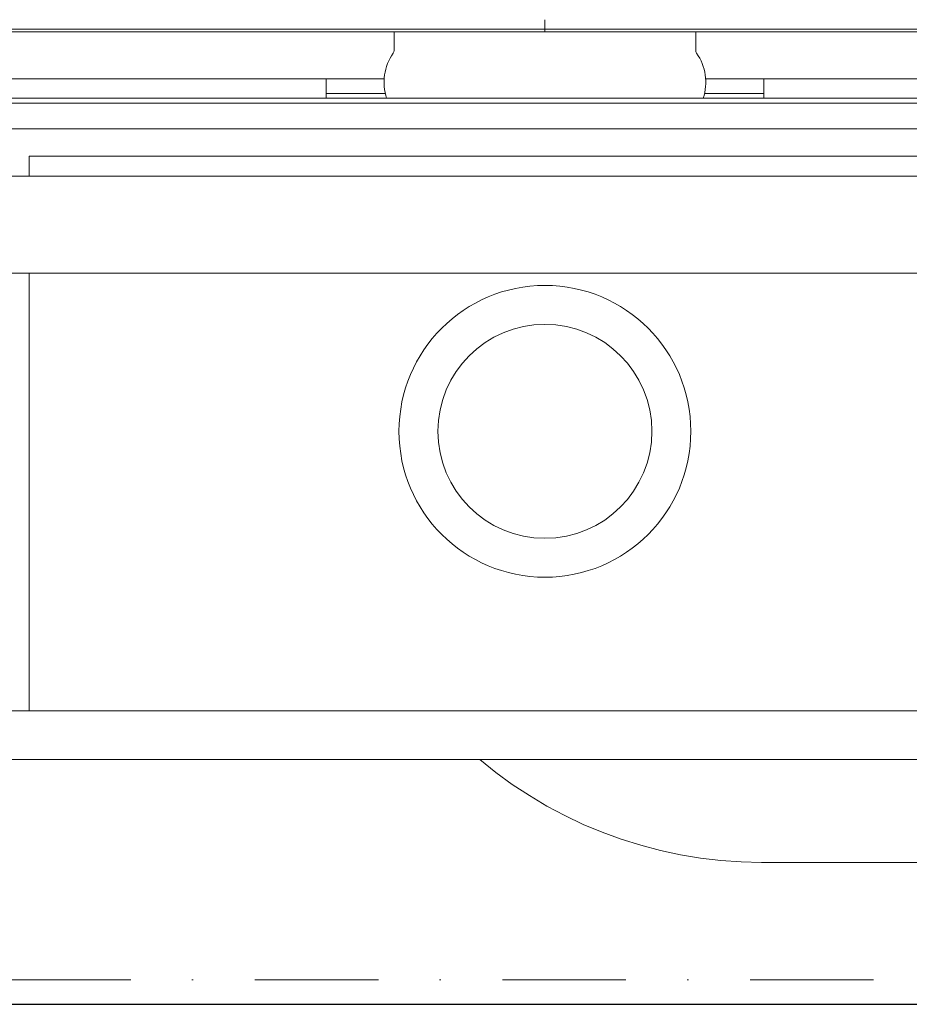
# Model space of a CAD drawing. Header units: millimetres. Extents: x -1893473 to 942156, y -568027 to 942944.
# Tile 254 of 256: x 161819 to 162002, y -464744 to -464542. Entities that reach past the tile are written whole.
import ezdxf
from ezdxf.enums import TextEntityAlignment as Align

# ---------------------------------------------------------------- set-up
doc = ezdxf.new("R2010")
doc.units = ezdxf.units.MM
doc.header["$LTSCALE"] = 0.2
doc.linetypes.add('DASHDOT', pattern=[25.4, 12.7, -6.35, 0, -6.35])
doc.layers.get('0').update_dxf_attribs({"lineweight": 0})
for name, color, linetype, lineweight in [('!! 0_ Istn-sciany', 7, 'Continuous', 30), ('!! 0_Opis_pom', 9, 'Continuous', 13), ('!! 0_Osie', 1, 'DASHDOT', 13), ('!! 1_OPIS POM NOWE', 140, 'Continuous', 5), ('!! 2 ZABUDOWA GK-MDF', 54, 'Continuous', 13), ('!! 2_wypos-sanitarne', 240, 'Continuous', 9), ('P-Opis nadproża', 150, 'Continuous', 9), ('P-Osie', 1, 'DASHDOT', 18)]:
    doc.layers.add(name, color=color, linetype=linetype, lineweight=lineweight)
doc.layers.add('!!_@ wypos sanit nd', color=7, linetype='Continuous', lineweight=0, plot=False)
doc.styles.add('ARIAL', font='tahoma.ttf')

# ---------------------------------------------------------------- blocks, each defined once
blk = doc.blocks.new('A$Cff2eaf8b')
for points in [[(-0.18941, 0.08863), (-0.04454, 0.08863), (-0.04035, 0.08853), (-0.03617, 0.08824), (-0.032, 0.08775), (-0.02786, 0.08707), (-0.02376, 0.08619), (-0.0197, 0.08513), (-0.0157, 0.08388), (-0.01176, 0.08244), (-0.00789, 0.08082), (-0.0041, 0.07902), (-0.0004, 0.07705), (0.0032, 0.0749), (0.0067, 0.0726), (0.01009, 0.07012), (0.01337, 0.0675)], [(0.16493, 0.0675), (-0.16477, 0.0675)], [(-0.11847, -0.0325), (-0.11847, 0.0575), (0.11153, 0.0575), (0.11153, -0.0325)], [(0.10602, 0.0575), (0.10602, -0.0325)], [(-0.16, -0.0355), (-0.16, -0.0325), (0.16, -0.0325), (0.16, -0.0355)], [(0.16, -0.0555), (0.157, -0.0525), (0.16, -0.0525), (-0.16, -0.0525), (-0.157, -0.0525), (-0.16, -0.0555)], [(0.10602, -0.0525), (0.10602, -0.05658), (-0.11847, -0.05658)], [(-0.045, -0.0725), (-0.045, -0.0685)], [(0.045, -0.0685), (0.045, -0.0725)], [(-0.03305, -0.0725), (-0.16, -0.0725), (-0.16, -0.0695)], [(-0.045, -0.0695), (-0.03283, -0.0695)], [(0.03283, -0.0695), (0.045, -0.0695)], [(0.16, -0.0695), (0.16, -0.0725), (0.03305, -0.0725)]]:
    blk.add_lwpolyline(points)
blk.add_lwpolyline([(-0.11847, -0.0685), (0.11153, -0.0685), (0.11153, -0.0675), (-0.11847, -0.0675)], close=True)
blk.add_lwpolyline([(-0.04, -0.0685), (-0.03255, -0.0685, 0.236962), (-0.03118, -0.07775, -0.154353), (-0.031, -0.07832), (-0.031, -0.08218), (0.031, -0.08218), (0.031, -0.07832, -0.154353), (0.03118, -0.07775, 0.236962), (0.03255, -0.0685), (0.04, -0.0685)], format="xyb")
for radius in [0.03, 0.022]:
    blk.add_circle((0, 0), radius)
blk = doc.blocks.new('A$C6ce7c513')
at = {"lineweight": 0}
for points in [[(0, 0), (0, -0.00246)], [(-0.17548, -0.00049), (0.17547, -0.00049)]]:
    blk.add_lwpolyline(points, dxfattribs=at)
blk = doc.blocks.new('BLOK OSI')
at = {"layer": 'P-Osie'}
blk.add_lwpolyline([(48639.258, -194702.088), (55442.285, -194702.088)], dxfattribs=at)
blk = doc.blocks.new('A$C2EB40A8D')
at = {"layer": '!! 0_ Istn-sciany'}
blk.add_lwpolyline([(-2781.12989, 29657.51397), (-221.12989, 29657.51397)], dxfattribs=at)
at = {"layer": '!! 2 ZABUDOWA GK-MDF'}
for points in [[(-2241.12989, 29857.51397), (-1241.12989, 29857.51397)], [(-2241.12989, 29837.51397), (-1241.12989, 29837.51397)]]:
    blk.add_lwpolyline(points, dxfattribs=at)
at = {"layer": '!! 0_Osie', "xscale": 10, "yscale": 10, "zscale": 10}
blk.add_blockref('BLOK OSI', (-516748.24414, 1976683.397), dxfattribs=at)
at = {"layer": '!! 2_wypos-sanitarne', "xscale": 1000, "yscale": 1000, "zscale": 1000, "rotation": 180}
blk.add_blockref('A$C6ce7c513', (-1741.13183, 29857.51397), dxfattribs=at)
at = {"layer": '!!_@ wypos sanit nd', "xscale": 1000, "yscale": 1000, "zscale": 1000, "rotation": 180}
blk.add_blockref('A$Cff2eaf8b', (-1741.13183, 29775.33397), dxfattribs=at)
at = {"layer": '!! 0_Opis_pom', "ltscale": 0.7, "style": 'ARIAL'}
for tag, p in [('B1,21', (-891.77727, 31796.97458)), ('A1,16', (-13651.31084, 31587.95236)), ('B1,19', (-5798.61305, 31587.22944)), ('B1/17', (-9701.43347, 31565.05244)), ('1,23', (10805.41388, 31565.05244)), ('1,22', (4526.58954, 31507.65132)), ('A1,1', (-16866.13618, 31459.3792)), ('B1,18', (-7791.62894, 31330.08444)), ('B1,20', (-2961.4347, 31167.05787)), ('A1,6', (-19287.17717, 30923.71998)), ('B1,1', (14135.63445, 30913.92963)), ('B1,3', (17346.74696, 30023.81022)), ('B1,4', (29817.71501, 29157.67457)), ('A1,5', (-23454.5385, 28820.77901)), ('A1,2', (-17502.57721, 28602.57524)), ('B1,2D', (2616.16402, 28559.52261)), ('A1,15', (-13651.31084, 28261.46046)), ('B1,4', (29883.58177, 28158.35876)), ('B1,2B', (18801.54781, 27650.12382)), ('B1,2A', (13086.7373, 27376.04393)), ('A1,3', (-16846.27912, 25980.40356)), ('B1,8', (9089.53994, 25356.27639)), ('B1,6', (31915.87888, 23754.79829)), ('A1,4', (-24010.17576, 23559.17399)), ('B1,14', (-11621.32288, 23261.44183)), ('B1,13', (-3080.55208, 22924.09997)), ('B1,5', (29245.49088, 22896.69268)), ('B1,10', (3982.60923, 22874.21277)), ('B1,9', (5634.43488, 22623.92098)), ('B1,2C', (13327.26639, 22378.5328)), ('B1,7', (16398.41175, 22348.28836)), ('B1,11', (5553.20442, 20939.83877)), ('B1,12', (3693.27174, 20628.72148)), ('C1,3', (5969.08376, 16336.01084)), ('C1,2', (11955.93711, 11671.55655)), ('C1,1', (15659.17205, 11415.94196)), ('C1,4', (5140.00888, 9205.5831)), ('C1,5', (5680.4486, 6154.54995)), ('C1,10', (16327.05085, 6080.66085)), ('C1,9', (16526.57171, 3173.45283)), ('C1,6', (6367.37903, 2771.84181)), ('D0,18', (-1981.87701, -110.73158)), ('D0,7', (-13531.42299, -1159.67649)), ('C1,7', (7275.77161, -1303.00991)), ('D0,17', (2064.87671, -1345.69113)), ('D0,3', (-9324.21674, -1442.63631)), ('D0,6', (-17529.61851, -1957.37463)), ('D0,10', (-21369.4432, -2140.60378)), ('D,09', (-12990.08379, -2746.32902)), ('D0,2', (-5516.19514, -3101.87722)), ('D0,16', (2266.73061, -3284.15369)), ('D0,8', (-14357.79539, -3567.69719)), ('D0,5', (-10461.54478, -3629.26575)), ('D0,4', (-8396.53404, -4353.7937)), ('D0,15', (1974.41895, -5205.84774)), ('D0,1', (-5633.49598, -5662.48534)), ('D0,11', (-23334.09291, -6045.78706)), ('D0,12', (-22436.85763, -9302.9678)), ('D0,13', (-22436.85763, -11581.16526)), ('D0,14', (-13645.94445, -11884.57769))]:
    blk.add_attdef(tag, text='', height=119.68, dxfattribs=at).set_placement(p, align=Align.MIDDLE_CENTER)
at = {"layer": '!! 1_OPIS POM NOWE', "style": 'ARIAL'}
for tag, p in [('C1.7A', (7769.3756, 685.765)), ('C1.7C', (7655.80151, -2045.04756)), ('C1.8B', (10935.93068, -2107.41983)), ('C1.8A', (13897.39715, -2120.69016)), ('C1.7B', (8274.43201, -3270.18959)), ('E1.2', (16701.02923, -5331.07351)), ('E1.5E', (21974.23379, -5463.99012)), ('E1.5D', (24989.27391, -5785.36474)), ('E1.1', (8357.81567, -5851.01076)), ('E1.5C', (25222.53959, -6394.64172)), ('E1.5B', (27694.70831, -7009.86571)), ('E1.6', (5279.46063, -8141.28746)), ('E1.5A', (25547.9555, -8495.18994)), ('E1.5G', (23977.19473, -9792.46695)), ('E1.5F', (22414.7084, -9822.66389)), ('E1,4', (13935.69867, -10458.20073)), ('E1.5L', (28030.8296, -11267.7725)), ('E1.3', (5639.18862, -11994.01941)), ('E1.5H', (23988.49716, -12231.38049)), ('E1.5K', (27714.73934, -12977.98364)), ('E1.5I', (22290.68736, -13989.9049)), ('E1.5J', (27095.71534, -16088.17469))]:
    blk.add_attdef(tag, text='', height=119.68, dxfattribs=at).set_placement(p, align=Align.MIDDLE_CENTER)

msp = doc.modelspace()

# ---------------------------------------------------------------- block references
at = {"layer": 'P-Opis nadproża', "color": 4}
msp.add_blockref('A$C2EB40A8D', (163667.94092, -494401.63474), dxfattribs=at)

doc.saveas('drawing.dxf')
